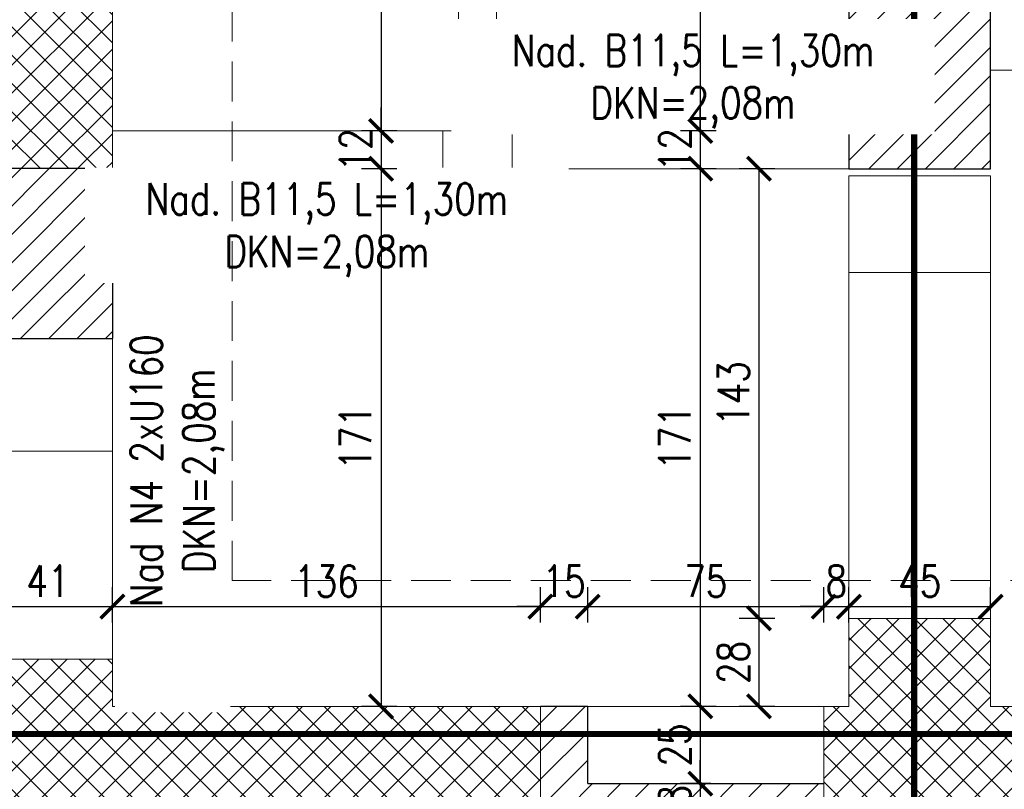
# Model space of a CAD drawing. Header units: millimetres. Extents: x 11984 to 50512, y -26688 to 13952.
# Tile 19 of 85: x 18339 to 18652, y 10808 to 11053. Entities that reach past the tile are written whole.
import ezdxf

# ---------------------------------------------------------------- set-up
doc = ezdxf.new("R2010")
doc.units = ezdxf.units.MM
doc.header["$MEASUREMENT"] = 0
doc.linetypes.add('HIDDEN', pattern=[9.525, 6.35, -3.175])
doc.layers.add('e-cad_opisy', color=7, linetype='Continuous')
for name, color, linetype, lineweight in [('e-cad_wymiary', 5, 'Continuous', 9), ('k-kreskowanie', 252, 'Continuous', 9), ('k-sciany', 4, 'Continuous', 30), ('k-widok', 1, 'Continuous', 20), ('k-wyburzenia', 215, 'PNEUMATIC2', 9), ('k-ściany działowe', 2, 'Continuous', 20), ('k-ściany istniejące', 190, 'Continuous', 18)]:
    doc.layers.add(name, color=color, linetype=linetype, lineweight=lineweight)
doc.styles.add('e-cad_1', font='simplex.shx', dxfattribs={"width": 0.8})
doc.linetypes.add('PNEUMATIC2', pattern='A,0.5,-0.25,["//",Standard,S=0.2,R=0,X=-0.1,Y=-0.1],-0.25', length=1)
doc.dimstyles.new('e-cad_1_50_[cm]', dxfattribs={"dimscale": 5, "dimtxt": 2, "dimasz": 1.5, "dimexe": 1.25, "dimexo": 0.625, "dimtad": 1, "dimdec": 0, "dimrnd": 0.1, "dimdsep": 46, "dimtxsty": 'e-cad_1', "dimblk": 'ARCHTICK', "dimcen": 1.5, "dimclrd": 256, "dimclre": 256, "dimclrt": 7, "dimadec": 0, "dimazin": 0, "dimtfac": 1, "dimtdec": 0, "dimtix": 1, "dimtmove": 0, "dimatfit": 0, "dimfxl": 0, "dimarcsym": 0})
pattern_1 = [(45, (20560.6375, -11648.78), (-4.490128, 4.490128), []), (135, (20560.6375, -11648.78), (-4.490128, -4.490128), [])]

# ---------------------------------------------------------------- blocks, each defined once
blk = doc.blocks.new('_ArchTick')
at = {"color": 0, "linetype": 'ByBlock', "const_width": 0.15}
blk.add_lwpolyline([(-0.5, -0.5), (0.5, 0.5)], dxfattribs=at)
blk = doc.blocks.new('*D718')
at = {"layer": 'Defpoints', "color": 0, "ltscale": 2}
for p in [(18368.48, 10866.04), (18327.48, 10849.32), (18368.48, 10849.32)]:
    blk.add_point(p, dxfattribs=at)
at = {"layer": 'e-cad_wymiary', "lineweight": -2}
for p, q in [((18327.48, 10861.04), (18327.48, 10872.29)), ((18368.48, 10861.04), (18368.48, 10872.29)), ((18327.48, 10866.04), (18368.48, 10866.04))]:
    blk.add_line(p, q, dxfattribs=at)
at = {"layer": 'e-cad_wymiary', "lineweight": -2, "ltscale": 2, "xscale": 7.5, "yscale": 7.5, "zscale": 7.5, "rotation": 180}
blk.add_blockref('_ArchTick', (18327.48, 10866.04), dxfattribs=at)
at = {"layer": 'e-cad_wymiary', "lineweight": -2, "ltscale": 2, "xscale": 7.5, "yscale": 7.5, "zscale": 7.5}
blk.add_blockref('_ArchTick', (18368.48, 10866.04), dxfattribs=at)
at = {"layer": 'e-cad_wymiary', "color": 7, "ltscale": 2, "insert": (18347.98, 10874.16), "char_height": 10, "attachment_point": 5, "style": 'e-cad_1'}
blk.add_mtext('41', dxfattribs=at)
blk = doc.blocks.new('*D719')
at = {"layer": 'Defpoints', "color": 0, "ltscale": 2}
for p in [(18504.48, 10866.04), (18368.48, 10849.32), (18504.48, 10834.32)]:
    blk.add_point(p, dxfattribs=at)
at = {"layer": 'e-cad_wymiary', "lineweight": -2}
for p, q in [((18368.48, 10861.04), (18368.48, 10872.29)), ((18504.48, 10861.04), (18504.48, 10872.29)), ((18368.48, 10866.04), (18504.48, 10866.04))]:
    blk.add_line(p, q, dxfattribs=at)
at = {"layer": 'e-cad_wymiary', "lineweight": -2, "ltscale": 2, "xscale": 7.5, "yscale": 7.5, "zscale": 7.5, "rotation": 180}
blk.add_blockref('_ArchTick', (18368.48, 10866.04), dxfattribs=at)
at = {"layer": 'e-cad_wymiary', "lineweight": -2, "ltscale": 2, "xscale": 7.5, "yscale": 7.5, "zscale": 7.5}
blk.add_blockref('_ArchTick', (18504.48, 10866.04), dxfattribs=at)
at = {"layer": 'e-cad_wymiary', "color": 7, "ltscale": 2, "insert": (18436.48, 10874.16), "char_height": 10, "attachment_point": 5, "style": 'e-cad_1'}
blk.add_mtext('136', dxfattribs=at)
blk = doc.blocks.new('*D720')
at = {"layer": 'Defpoints', "color": 0, "ltscale": 2}
for p in [(18519.48, 10866.04), (18504.48, 10834.32), (18519.48, 10834.32)]:
    blk.add_point(p, dxfattribs=at)
at = {"layer": 'e-cad_wymiary', "lineweight": -2}
for p, q in [((18504.48, 10861.04), (18504.48, 10872.29)), ((18519.48, 10861.04), (18519.48, 10872.29)), ((18504.48, 10866.04), (18496.98, 10866.04)), ((18504.48, 10866.04), (18519.48, 10866.04)), ((18519.48, 10866.04), (18526.98, 10866.04))]:
    blk.add_line(p, q, dxfattribs=at)
at = {"layer": 'e-cad_wymiary', "lineweight": -2, "ltscale": 2, "xscale": 7.5, "yscale": 7.5, "zscale": 7.5}
blk.add_blockref('_ArchTick', (18504.48, 10866.04), dxfattribs=at)
at = {"layer": 'e-cad_wymiary', "lineweight": -2, "ltscale": 2, "xscale": 7.5, "yscale": 7.5, "zscale": 7.5, "rotation": 180}
blk.add_blockref('_ArchTick', (18519.48, 10866.04), dxfattribs=at)
at = {"layer": 'e-cad_wymiary', "color": 7, "ltscale": 2, "insert": (18511.98, 10874.16), "char_height": 10, "attachment_point": 5, "style": 'e-cad_1'}
blk.add_mtext('15', dxfattribs=at)
blk = doc.blocks.new('*D721')
at = {"layer": 'Defpoints', "color": 0, "ltscale": 2}
for p in [(18594.48, 10866.04), (18519.48, 10834.32), (18594.48, 10834.32)]:
    blk.add_point(p, dxfattribs=at)
at = {"layer": 'e-cad_wymiary', "lineweight": -2}
for p, q in [((18519.48, 10861.04), (18519.48, 10872.29)), ((18594.48, 10861.04), (18594.48, 10872.29)), ((18519.48, 10866.04), (18594.48, 10866.04))]:
    blk.add_line(p, q, dxfattribs=at)
at = {"layer": 'e-cad_wymiary', "lineweight": -2, "ltscale": 2, "xscale": 7.5, "yscale": 7.5, "zscale": 7.5, "rotation": 180}
blk.add_blockref('_ArchTick', (18519.48, 10866.04), dxfattribs=at)
at = {"layer": 'e-cad_wymiary', "lineweight": -2, "ltscale": 2, "xscale": 7.5, "yscale": 7.5, "zscale": 7.5}
blk.add_blockref('_ArchTick', (18594.48, 10866.04), dxfattribs=at)
at = {"layer": 'e-cad_wymiary', "color": 7, "ltscale": 2, "insert": (18556.98, 10874.16), "char_height": 10, "attachment_point": 5, "style": 'e-cad_1'}
blk.add_mtext('75', dxfattribs=at)
blk = doc.blocks.new('*D722')
at = {"layer": 'Defpoints', "color": 0, "ltscale": 2}
for p in [(18602.48, 10866.04), (18594.48, 10834.32), (18602.48, 10834.32)]:
    blk.add_point(p, dxfattribs=at)
at = {"layer": 'e-cad_wymiary', "lineweight": -2}
for p, q in [((18594.48, 10861.04), (18594.48, 10872.29)), ((18602.48, 10861.04), (18602.48, 10872.29)), ((18594.48, 10866.04), (18586.98, 10866.04)), ((18594.48, 10866.04), (18602.48, 10866.04)), ((18602.48, 10866.04), (18609.98, 10866.04))]:
    blk.add_line(p, q, dxfattribs=at)
at = {"layer": 'e-cad_wymiary', "lineweight": -2, "ltscale": 2, "xscale": 7.5, "yscale": 7.5, "zscale": 7.5}
blk.add_blockref('_ArchTick', (18594.48, 10866.04), dxfattribs=at)
at = {"layer": 'e-cad_wymiary', "lineweight": -2, "ltscale": 2, "xscale": 7.5, "yscale": 7.5, "zscale": 7.5, "rotation": 180}
blk.add_blockref('_ArchTick', (18602.48, 10866.04), dxfattribs=at)
at = {"layer": 'e-cad_wymiary', "color": 7, "ltscale": 2, "insert": (18598.48, 10874.16), "char_height": 10, "attachment_point": 5, "style": 'e-cad_1'}
blk.add_mtext('8', dxfattribs=at)
blk = doc.blocks.new('*D723')
at = {"layer": 'Defpoints', "color": 0, "ltscale": 2}
for p in [(18647.48, 10866.04), (18647.48, 10862.32), (18602.48, 10834.32)]:
    blk.add_point(p, dxfattribs=at)
at = {"layer": 'e-cad_wymiary', "lineweight": -2}
for p, q in [((18602.48, 10861.04), (18602.48, 10872.29)), ((18647.48, 10865.45), (18647.48, 10872.29)), ((18602.48, 10866.04), (18647.48, 10866.04))]:
    blk.add_line(p, q, dxfattribs=at)
at = {"layer": 'e-cad_wymiary', "lineweight": -2, "ltscale": 2, "xscale": 7.5, "yscale": 7.5, "zscale": 7.5, "rotation": 180}
blk.add_blockref('_ArchTick', (18602.48, 10866.04), dxfattribs=at)
at = {"layer": 'e-cad_wymiary', "lineweight": -2, "ltscale": 2, "xscale": 7.5, "yscale": 7.5, "zscale": 7.5}
blk.add_blockref('_ArchTick', (18647.48, 10866.04), dxfattribs=at)
at = {"layer": 'e-cad_wymiary', "color": 7, "ltscale": 2, "insert": (18624.98, 10874.16), "char_height": 10, "attachment_point": 5, "style": 'e-cad_1'}
blk.add_mtext('45', dxfattribs=at)
blk = doc.blocks.new('*D802')
at = {"layer": 'Defpoints', "color": 0, "ltscale": 2}
for p in [(18478.48, 11158.89), (18453.84, 11017.32), (18473.48, 11017.32)]:
    blk.add_point(p, dxfattribs=at)
at = {"layer": 'e-cad_wymiary', "lineweight": -2}
for p, q in [((18458.84, 11158.89), (18447.59, 11158.89)), ((18453.84, 11158.89), (18453.84, 11017.32)), ((18458.84, 11017.32), (18447.59, 11017.32))]:
    blk.add_line(p, q, dxfattribs=at)
at = {"layer": 'e-cad_wymiary', "lineweight": -2, "ltscale": 2, "xscale": 7.5, "yscale": 7.5, "zscale": 7.5}
for p, rotation in [((18453.84, 11158.89), 90), ((18453.84, 11017.32), 270)]:
    blk.add_blockref('_ArchTick', p, dxfattribs=dict(at, rotation=rotation))
at = {"layer": 'e-cad_wymiary', "color": 7, "ltscale": 2, "insert": (18445.71, 11088.11), "char_height": 10, "attachment_point": 5, "rotation": 90, "style": 'e-cad_1'}
blk.add_mtext('142', dxfattribs=at)
blk = doc.blocks.new('*D803')
at = {"layer": 'Defpoints', "color": 0, "ltscale": 2}
for p in [(18473.48, 11017.32), (18453.84, 11005.32), (18473.48, 11005.32)]:
    blk.add_point(p, dxfattribs=at)
at = {"layer": 'e-cad_wymiary', "lineweight": -2}
for p, q in [((18453.84, 11017.32), (18453.84, 11024.82)), ((18458.84, 11017.32), (18447.59, 11017.32)), ((18453.84, 11017.32), (18453.84, 11005.32)), ((18458.84, 11005.32), (18447.59, 11005.32)), ((18453.84, 11005.32), (18453.84, 10997.82))]:
    blk.add_line(p, q, dxfattribs=at)
at = {"layer": 'e-cad_wymiary', "lineweight": -2, "ltscale": 2, "xscale": 7.5, "yscale": 7.5, "zscale": 7.5}
for p, rotation in [((18453.84, 11017.32), 270), ((18453.84, 11005.32), 90)]:
    blk.add_blockref('_ArchTick', p, dxfattribs=dict(at, rotation=rotation))
at = {"layer": 'e-cad_wymiary', "color": 7, "ltscale": 2, "insert": (18445.71, 11011.32), "char_height": 10, "attachment_point": 5, "rotation": 90, "style": 'e-cad_1'}
blk.add_mtext('12', dxfattribs=at)
blk = doc.blocks.new('*D804')
at = {"layer": 'Defpoints', "color": 0, "ltscale": 2}
for p in [(18473.48, 11005.32), (18453.84, 10834.32), (18466.57, 10834.32)]:
    blk.add_point(p, dxfattribs=at)
at = {"layer": 'e-cad_wymiary', "lineweight": -2}
for p, q in [((18458.84, 11005.32), (18447.59, 11005.32)), ((18453.84, 11005.32), (18453.84, 10834.32)), ((18458.84, 10834.32), (18447.59, 10834.32))]:
    blk.add_line(p, q, dxfattribs=at)
at = {"layer": 'e-cad_wymiary', "lineweight": -2, "ltscale": 2, "xscale": 7.5, "yscale": 7.5, "zscale": 7.5}
for p, rotation in [((18453.84, 11005.32), 90), ((18453.84, 10834.32), 270)]:
    blk.add_blockref('_ArchTick', p, dxfattribs=dict(at, rotation=rotation))
at = {"layer": 'e-cad_wymiary', "color": 7, "ltscale": 2, "insert": (18445.71, 10919.82), "char_height": 10, "attachment_point": 5, "rotation": 90, "style": 'e-cad_1'}
blk.add_mtext('171', dxfattribs=at)
blk = doc.blocks.new('*D808')
at = {"layer": 'Defpoints', "color": 0, "ltscale": 2}
for p in [(18526.48, 11121.89), (18555.27, 11017.32), (18570.85, 11017.32)]:
    blk.add_point(p, dxfattribs=at)
at = {"layer": 'e-cad_wymiary', "lineweight": -2}
for p, q in [((18550.27, 11121.89), (18561.52, 11121.89)), ((18555.27, 11121.89), (18555.27, 11017.32)), ((18560.27, 11017.32), (18549.02, 11017.32))]:
    blk.add_line(p, q, dxfattribs=at)
at = {"layer": 'e-cad_wymiary', "lineweight": -2, "ltscale": 2, "xscale": 7.5, "yscale": 7.5, "zscale": 7.5}
for p, rotation in [((18555.27, 11121.89), 90), ((18555.27, 11017.32), 270)]:
    blk.add_blockref('_ArchTick', p, dxfattribs=dict(at, rotation=rotation))
at = {"layer": 'e-cad_wymiary', "color": 7, "ltscale": 2, "insert": (18547.15, 11069.61), "char_height": 10, "attachment_point": 5, "rotation": 90, "style": 'e-cad_1'}
blk.add_mtext('105', dxfattribs=at)
blk = doc.blocks.new('*D809')
at = {"layer": 'Defpoints', "color": 0, "ltscale": 2}
for p in [(18570.85, 11017.32), (18555.27, 11005.32), (18570.85, 11005.32)]:
    blk.add_point(p, dxfattribs=at)
at = {"layer": 'e-cad_wymiary', "lineweight": -2}
for p, q in [((18555.27, 11017.32), (18555.27, 11024.82)), ((18560.27, 11017.32), (18549.02, 11017.32)), ((18555.27, 11017.32), (18555.27, 11005.32)), ((18560.27, 11005.32), (18549.02, 11005.32)), ((18555.27, 11005.32), (18555.27, 10997.82))]:
    blk.add_line(p, q, dxfattribs=at)
at = {"layer": 'e-cad_wymiary', "lineweight": -2, "ltscale": 2, "xscale": 7.5, "yscale": 7.5, "zscale": 7.5}
for p, rotation in [((18555.27, 11017.32), 270), ((18555.27, 11005.32), 90)]:
    blk.add_blockref('_ArchTick', p, dxfattribs=dict(at, rotation=rotation))
at = {"layer": 'e-cad_wymiary', "color": 7, "ltscale": 2, "insert": (18547.15, 11011.32), "char_height": 10, "attachment_point": 5, "rotation": 90, "style": 'e-cad_1'}
blk.add_mtext('12', dxfattribs=at)
blk = doc.blocks.new('*D810')
at = {"layer": 'Defpoints', "color": 0, "ltscale": 2}
for p in [(18570.85, 11005.32), (18555.27, 10834.32), (18566.91, 10834.32)]:
    blk.add_point(p, dxfattribs=at)
at = {"layer": 'e-cad_wymiary', "lineweight": -2}
for p, q in [((18560.27, 11005.32), (18549.02, 11005.32)), ((18555.27, 11005.32), (18555.27, 10834.32)), ((18560.27, 10834.32), (18549.02, 10834.32))]:
    blk.add_line(p, q, dxfattribs=at)
at = {"layer": 'e-cad_wymiary', "lineweight": -2, "ltscale": 2, "xscale": 7.5, "yscale": 7.5, "zscale": 7.5}
for p, rotation in [((18555.27, 11005.32), 90), ((18555.27, 10834.32), 270)]:
    blk.add_blockref('_ArchTick', p, dxfattribs=dict(at, rotation=rotation))
at = {"layer": 'e-cad_wymiary', "color": 7, "ltscale": 2, "insert": (18547.15, 10919.82), "char_height": 10, "attachment_point": 5, "rotation": 90, "style": 'e-cad_1'}
blk.add_mtext('171', dxfattribs=at)
blk = doc.blocks.new('*D811')
at = {"layer": 'Defpoints', "color": 0, "ltscale": 2}
for p in [(18566.91, 10834.32), (18555.27, 10809.77), (18561.71, 10809.77)]:
    blk.add_point(p, dxfattribs=at)
at = {"layer": 'e-cad_wymiary', "lineweight": -2}
for p, q in [((18560.27, 10834.32), (18549.02, 10834.32)), ((18555.27, 10834.32), (18555.27, 10809.77)), ((18558.58, 10809.77), (18549.02, 10809.77))]:
    blk.add_line(p, q, dxfattribs=at)
at = {"layer": 'e-cad_wymiary', "lineweight": -2, "ltscale": 2, "xscale": 7.5, "yscale": 7.5, "zscale": 7.5}
for p, rotation in [((18555.27, 10834.32), 90), ((18555.27, 10809.77), 270)]:
    blk.add_blockref('_ArchTick', p, dxfattribs=dict(at, rotation=rotation))
at = {"layer": 'e-cad_wymiary', "color": 7, "ltscale": 2, "insert": (18547.15, 10822.05), "char_height": 10, "attachment_point": 5, "rotation": 90, "style": 'e-cad_1'}
blk.add_mtext('25', dxfattribs=at)
blk = doc.blocks.new('*D812')
at = {"layer": 'Defpoints', "color": 0, "ltscale": 2}
for p in [(18561.71, 10809.77), (18555.27, 10801.99), (18561.71, 10801.99)]:
    blk.add_point(p, dxfattribs=at)
at = {"layer": 'e-cad_wymiary', "lineweight": -2}
for p, q in [((18555.27, 10809.77), (18555.27, 10817.27)), ((18558.58, 10809.77), (18549.02, 10809.77)), ((18555.27, 10809.77), (18555.27, 10801.99)), ((18558.58, 10801.99), (18549.02, 10801.99)), ((18555.27, 10801.99), (18555.27, 10794.49))]:
    blk.add_line(p, q, dxfattribs=at)
at = {"layer": 'e-cad_wymiary', "lineweight": -2, "ltscale": 2, "xscale": 7.5, "yscale": 7.5, "zscale": 7.5}
for p, rotation in [((18555.27, 10809.77), 270), ((18555.27, 10801.99), 90)]:
    blk.add_blockref('_ArchTick', p, dxfattribs=dict(at, rotation=rotation))
at = {"layer": 'e-cad_wymiary', "color": 7, "ltscale": 2, "insert": (18547.15, 10805.88), "char_height": 10, "attachment_point": 5, "rotation": 90, "style": 'e-cad_1'}
blk.add_mtext('8', dxfattribs=at)
blk = doc.blocks.new('*D818')
at = {"layer": 'Defpoints', "color": 0, "ltscale": 2}
for p in [(18602.48, 11005.32), (18573.91, 10862.32), (18602.48, 10862.32)]:
    blk.add_point(p, dxfattribs=at)
at = {"layer": 'e-cad_wymiary', "lineweight": -2}
for p, q in [((18578.91, 11005.32), (18567.66, 11005.32)), ((18573.91, 11005.32), (18573.91, 10862.32)), ((18578.91, 10862.32), (18567.66, 10862.32))]:
    blk.add_line(p, q, dxfattribs=at)
at = {"layer": 'e-cad_wymiary', "lineweight": -2, "ltscale": 2, "xscale": 7.5, "yscale": 7.5, "zscale": 7.5}
for p, rotation in [((18573.91, 11005.32), 90), ((18573.91, 10862.32), 270)]:
    blk.add_blockref('_ArchTick', p, dxfattribs=dict(at, rotation=rotation))
at = {"layer": 'e-cad_wymiary', "color": 7, "ltscale": 2, "insert": (18565.78, 10933.82), "char_height": 10, "attachment_point": 5, "rotation": 90, "style": 'e-cad_1'}
blk.add_mtext('143', dxfattribs=at)
blk = doc.blocks.new('*D819')
at = {"layer": 'Defpoints', "color": 0, "ltscale": 2}
for p in [(18602.48, 10862.32), (18573.91, 10834.32), (18594.48, 10834.32)]:
    blk.add_point(p, dxfattribs=at)
at = {"layer": 'e-cad_wymiary', "lineweight": -2}
for p, q in [((18578.91, 10862.32), (18567.66, 10862.32)), ((18573.91, 10862.32), (18573.91, 10834.32)), ((18578.91, 10834.32), (18567.66, 10834.32))]:
    blk.add_line(p, q, dxfattribs=at)
at = {"layer": 'e-cad_wymiary', "lineweight": -2, "ltscale": 2, "xscale": 7.5, "yscale": 7.5, "zscale": 7.5}
for p, rotation in [((18573.91, 10862.32), 90), ((18573.91, 10834.32), 270)]:
    blk.add_blockref('_ArchTick', p, dxfattribs=dict(at, rotation=rotation))
at = {"layer": 'e-cad_wymiary', "color": 7, "ltscale": 2, "insert": (18565.78, 10848.32), "char_height": 10, "attachment_point": 5, "rotation": 90, "style": 'e-cad_1'}
blk.add_mtext('28', dxfattribs=at)

msp = doc.modelspace()

# ---------------------------------------------------------------- hatches: boundary and pattern name
at = {"layer": 'k-kreskowanie'}
h = msp.add_hatch(dxfattribs=at)
h.set_pattern_fill('ANSI37', color=256, scale=2, style=0)
h.set_pattern_definition(pattern_1)
h.paths.add_polyline_path([(20114.55, 10359.34), (20114.55, 10402.52), (20124.71, 10402.52), (20124.71, 10552.38), (20150.11, 10552.38), (20150.11, 10402.52), (20562.44, 10402.52), (20562.44, 10522.75), (20605.62, 10522.75), (20605.62, 9739.58), (20562.44, 9739.58), (20497.32, 9739.58), (20497.32, 9782.76), (20562.44, 9782.76), (20562.44, 10359.34)])
h.paths.add_polyline_path([(20114.55, 10791.99), (20114.55, 10834.32), (20124.71, 10834.32), (20562.44, 10834.32), (20562.44, 11331.32), (20481.16, 11331.32), (20481.16, 11374.5), (20605.62, 11374.5), (20605.62, 10677.69), (20562.44, 10677.69), (20562.44, 10791.99), (20150.11, 10791.99), (20150.11, 10654.38), (20124.71, 10654.38), (20124.71, 10791.99)])
h.paths.add_polyline_path([(20200.91, 10806.38), (20221.23, 10806.38), (20221.23, 10819.93), (20200.91, 10819.93)], flags=16)
h.paths.add_polyline_path([(20161.97, 10806.38), (20180.59, 10806.38), (20180.59, 10819.93), (20161.97, 10819.93)], flags=16)
h.paths.add_polyline_path([(17610.48, 10686.04), (17610.48, 11090.05), (17655.48, 11090.05), (17655.48, 10833.52), (17958.48, 10833.52), (17958.48, 10927.02), (17982.48, 10927.02), (17982.48, 10833.52), (17989.48, 10833.52), (17989.48, 10794.52), (17655.48, 10794.52), (17655.48, 10686.04)])
h.paths.add_polyline_path([(19732.71, 10791.99), (19732.71, 10834.32), (19849.55, 10834.32), (19849.55, 11374.5), (19973.16, 11374.5), (19973.16, 11331.32), (19892.73, 11331.32), (19892.73, 10834.32), (19914.74, 10834.32), (19914.74, 10791.99), (19901.86, 10791.99), (19901.86, 10816.54), (19826.86, 10816.54), (19826.86, 10791.99)])
h.paths.add_polyline_path([(17610.48, 10284.84), (17610.48, 10539.8), (17655.48, 10539.8), (17655.48, 10402.52), (17782.87, 10402.52), (18091.48, 10402.52), (18091.48, 10422.52), (18117.52, 10422.52), (18117.52, 10402.52), (18140.01, 10402.52), (18140.01, 10359.34), (17655.48, 10359.34), (17655.48, 10284.84)])
h.paths.add_polyline_path([(18902.97, 10359.34), (18902.97, 10402.52), (19002.88, 10402.52), (19002.88, 10017.29), (19096.01, 10017.29), (19096.01, 9992.74), (19002.88, 9992.74), (19002.88, 9907.76), (18977.48, 9907.76), (18977.48, 10359.34)])
h.paths.add_polyline_path([(18594.48, 10791.99), (18594.48, 10834.32), (18602.48, 10834.32), (18602.48, 10862.32), (18647.48, 10862.32), (18647.48, 10834.32), (18848.79, 10834.32), (18848.79, 10791.99), (18789.52, 10791.99), (18789.52, 10566.78), (18775.52, 10566.78), (18775.52, 10791.99)])
h.paths.add_polyline_path([(19218.09, 9992.74), (19218.09, 10017.29), (19228.09, 10017.29), (19228.09, 10402.52), (19359.65, 10402.52), (19359.65, 10359.34), (19265.65, 10359.34), (19265.65, 10281.34), (19252.65, 10281.34), (19252.65, 9907.76), (19228.09, 9907.76), (19228.09, 9992.74)])
h.paths.add_polyline_path([(19616.95, 10359.34), (19616.95, 10402.52), (20014.65, 10402.52), (20014.65, 10359.34), (19936.21, 10359.34), (19936.21, 10281.34), (19897.81, 10281.34), (19897.81, 10359.34)])
h.paths.add_polyline_path([(19909.81, 10293.34), (19924.21, 10293.34), (19924.21, 10314.34), (19909.81, 10314.34)], flags=16)
h.paths.add_polyline_path([(19909.81, 10326.34), (19924.21, 10326.34), (19924.21, 10347.34), (19909.81, 10347.34)], flags=16)
h.paths.add_polyline_path([(17610.48, 9739.58), (17610.48, 10131.59), (17655.48, 10131.59), (17655.48, 9782.76), (17712.07, 9782.76), (17712.07, 9739.58)])
h.paths.add_polyline_path([(18273.77, 10794.52), (18273.77, 10833.52), (18327.48, 10833.52), (18327.48, 10849.32), (18368.48, 10849.32), (18368.48, 10834.32), (18504.48, 10834.32), (18504.48, 10801.99), (18491.48, 10801.99), (18491.48, 10793.99), (18471.52, 10793.99), (18471.52, 10731.52), (18454.52, 10731.52), (18454.52, 10794.52)])
h.paths.add_polyline_path([(18230.01, 10359.34), (18230.01, 10402.52), (18601.48, 10402.52), (18601.48, 10359.34)])
h.paths.add_polyline_path([(19366.95, 10791.99), (19366.95, 10834.32), (19577.77, 10834.32), (19577.77, 10791.99)])
h.paths.add_polyline_path([(19003.73, 10791.99), (19003.73, 10834.32), (19212.01, 10834.32), (19212.01, 10791.99)])
h.paths.add_polyline_path([(20128.1, 11331.32), (20128.1, 11374.5), (20326.22, 11374.5), (20326.22, 11331.32)])
h.paths.add_polyline_path([(19851.31, 9739.58), (19851.31, 9782.76), (19897.81, 9782.76), (19897.81, 9812.76), (19923.21, 9812.76), (19923.21, 9782.76), (19957.43, 9782.76), (19957.43, 9739.58)])
h.paths.add_polyline_path([(18908.12, 9739.58), (18908.12, 9782.76), (19038.06, 9782.76), (19038.06, 9739.58)])
h.paths.add_polyline_path([(19181.06, 9739.58), (19181.06, 9782.76), (19311, 9782.76), (19311, 9739.58), (19194.23, 9739.58)])
h.paths.add_polyline_path([(18703.48, 10359.34), (18703.48, 10402.52), (18812.38, 10402.52), (18812.38, 10359.34)])
h.paths.add_polyline_path([(18091.48, 10774.52), (18091.48, 10833.52), (18167.48, 10833.52), (18167.48, 10794.52), (18117.52, 10794.52), (18117.52, 10774.52)])
h.paths.add_polyline_path([(18262.12, 9739.58), (18262.12, 9782.76), (18358.5, 9782.76), (18358.5, 9739.58)])
h.paths.add_polyline_path([(19459.55, 10359.34), (19459.55, 10402.52), (19514.95, 10402.52), (19514.95, 10359.34)])
h.paths.add_polyline_path([(17862.07, 9739.58), (17862.07, 9782.76), (17912.3, 9782.76), (17912.3, 9739.58)])
h.paths.add_polyline_path([(18454.52, 10604.52), (18454.52, 10731.52), (18471.52, 10731.52), (18471.52, 10604.52)])
h.paths.add_polyline_path([(18708.31, 9739.58), (18708.31, 9782.76), (18758.12, 9782.76), (18758.12, 9739.58)])
h.paths.add_polyline_path([(18508.5, 9739.58), (18508.5, 9782.76), (18558.31, 9782.76), (18558.31, 9739.58)])
h.paths.add_polyline_path([(18062.3, 9739.58), (18062.3, 9782.76), (18112.12, 9782.76), (18112.12, 9739.58)])
h.paths.add_polyline_path([(19461, 9739.58), (19461, 9782.76), (19506.58, 9782.76), (19506.58, 9739.58)])
h.paths.add_polyline_path([(20107.43, 9739.58), (20107.43, 9782.76), (20152.58, 9782.76), (20152.58, 9739.58)])
h.paths.add_polyline_path([(19656.58, 9739.58), (19656.58, 9782.76), (19701.31, 9782.76), (19701.31, 9739.58)])
h.paths.add_polyline_path([(20302.58, 9739.58), (20302.58, 9782.76), (20347.32, 9782.76), (20347.32, 9739.58)])
h.paths.add_polyline_path([(17958.48, 11029.02), (17958.48, 11072.32), (17982.48, 11072.32), (17982.48, 11051.92), (17982.48, 11029.02)])
h.paths.add_polyline_path([(20146.39, 10448.92), (20128.44, 10448.92), (20128.44, 10463.92), (20146.39, 10463.92)], flags=24)
h.paths.add_polyline_path([(20177.06, 10389.91), (20177.06, 10371.96), (20162.06, 10371.96), (20162.06, 10389.91)], flags=24)
h.paths.add_polyline_path([(20515.52, 10389.91), (20515.52, 10371.96), (20500.52, 10371.96), (20500.52, 10389.91)], flags=24)
h.paths.add_polyline_path([(20177.06, 10822.13), (20177.06, 10804.18), (20162.06, 10804.18), (20162.06, 10822.13)], flags=24)
h.paths.add_polyline_path([(20515.52, 10822.13), (20515.52, 10804.18), (20500.52, 10804.18), (20500.52, 10822.13)], flags=24)
h.paths.add_polyline_path([(17979.65, 10866.66), (17961.31, 10866.66), (17961.31, 10881.66), (17979.65, 10881.66)], flags=24)
h.paths.add_polyline_path([(17873.53, 10822.81), (17873.53, 10805.24), (17858.53, 10805.24), (17858.53, 10822.81)], flags=24)
h.paths.add_polyline_path([(18999.16, 10109.31), (18981.2, 10109.31), (18981.2, 10124.31), (18999.16, 10124.31)], flags=24)
h.paths.add_polyline_path([(18999.16, 10283.57), (18981.2, 10283.57), (18981.2, 10298.57), (18999.16, 10298.57)], flags=24)
h.paths.add_polyline_path([(18933.97, 10389.91), (18933.97, 10371.96), (18918.97, 10371.96), (18918.97, 10389.91)], flags=24)
h.paths.add_polyline_path([(19060.03, 10013.99), (19060.03, 9996.04), (19045.03, 9996.04), (19045.03, 10013.99)], flags=24)
h.paths.add_polyline_path([(18999.16, 10304.98), (18981.2, 10304.98), (18981.2, 10319.98), (18999.16, 10319.98)], flags=24)
h.paths.add_polyline_path([(19345.09, 10389.91), (19345.09, 10371.96), (19330.09, 10371.96), (19330.09, 10389.91)], flags=24)
h.paths.add_polyline_path([(19249.35, 10109.31), (19231.39, 10109.31), (19231.39, 10124.31), (19249.35, 10124.31)], flags=24)
h.paths.add_polyline_path([(19255.85, 10283.57), (19237.89, 10283.57), (19237.89, 10298.57), (19255.85, 10298.57)], flags=24)
h.paths.add_polyline_path([(19255.85, 10304.98), (19237.89, 10304.98), (19237.89, 10319.98), (19255.85, 10319.98)], flags=24)
h.paths.add_polyline_path([(19772.76, 10389.91), (19772.76, 10371.96), (19757.76, 10371.96), (19757.76, 10389.91)], flags=24)
h.paths.add_polyline_path([(19957.55, 10389.91), (19957.55, 10371.96), (19942.55, 10371.96), (19942.55, 10389.91)], flags=24)
h.paths.add_polyline_path([(19925.98, 10304.98), (19908.03, 10304.98), (19908.03, 10319.98), (19925.98, 10319.98)], flags=24)
h.paths.add_polyline_path([(18297.75, 10822.81), (18297.75, 10805.24), (18282.75, 10805.24), (18282.75, 10822.81)], flags=24)
h.paths.add_polyline_path([(18554.65, 10389.91), (18554.65, 10371.96), (18539.65, 10371.96), (18539.65, 10389.91)], flags=24)
h.paths.add_polyline_path([(18471.23, 10652.29), (18454.81, 10652.29), (18454.81, 10667.29), (18471.23, 10667.29)], flags=24)
h.paths.add_polyline_path([(19898.77, 10243.02), (19664.82, 10243.02), (19664.82, 10296.6), (19898.77, 10296.6)], flags=9)
h.paths.add_polyline_path([(20146.39, 10652.29), (20128.44, 10652.29), (20128.44, 10667.29), (20146.39, 10667.29)], flags=9)
h.paths.add_polyline_path([(17873.53, 10412.6), (17873.53, 10395.03), (17858.53, 10395.03), (17858.53, 10412.6)], flags=9)
h.paths.add_polyline_path([(20127.85, 10730.09), (20111.42, 10730.09), (20111.42, 10745.09), (20127.85, 10745.09)], flags=9)
h.paths.add_polyline_path([(18790.93, 10652.29), (18774.12, 10652.29), (18774.12, 10667.29), (18790.93, 10667.29)], flags=9)
h.paths.add_polyline_path([(17991.15, 10866.66), (17980.81, 10866.66), (17980.81, 10881.66), (17991.15, 10881.66)], flags=9)
h = msp.add_hatch(dxfattribs=at)
h.set_pattern_fill('ANSI37', color=256, scale=2, style=0)
h.set_pattern_definition(pattern_1)
h.paths.add_polyline_path([(18229.48, 11323.52), (18229.48, 11368.7), (18315.39, 11368.7), (18406.55, 11368.7), (18406.55, 11322.32), (18368.48, 11322.32), (18368.48, 11005.43), (18335.48, 11005.43), (18335.48, 11018.43), (18327.48, 11018.43), (18327.48, 11323.52)])
h.paths.add_polyline_path([(17610.48, 11236.3), (17610.48, 11368.7), (18084.23, 11368.7), (18084.23, 11323.52), (17982.48, 11323.52), (17982.48, 11303.52), (17958.48, 11303.52), (17958.48, 11323.52), (17655.48, 11323.52), (17655.48, 11236.3), (17631.22, 11236.3)])
h.paths.add_polyline_path([(18406.55, 11368.7), (18647.48, 11368.7), (18647.48, 11234.32), (18602.48, 11234.32), (18602.48, 11322.32), (18406.55, 11322.32)])
h.paths.add_polyline_path([(18602.48, 11146.89), (18602.48, 11158.89), (18647.48, 11158.89), (18647.48, 11078.49), (18602.48, 11078.49)])
h.paths.add_polyline_path([(18355.24, 11112.71), (18340.72, 11112.71), (18340.72, 11127.71), (18355.24, 11127.71)], flags=24)
h.paths.add_polyline_path([(18355.24, 11267.54), (18340.72, 11267.54), (18340.72, 11282.54), (18355.24, 11282.54)], flags=24)
h.paths.add_polyline_path([(18633.96, 11112.71), (18616, 11112.71), (18616, 11127.71), (18633.96, 11127.71)], flags=24)
h = msp.add_hatch(dxfattribs=at)
h.set_pattern_fill('ANSI31', color=256, scale=2, angle=360, style=0)
h.set_pattern_definition([(45, (20560.6375, -11648.78), (-4.490128, 4.490128), [])])
h.paths.add_polyline_path([(19359.65, 10359.34), (19459.55, 10359.34), (19459.55, 10402.52), (19366.95, 10402.52), (19359.65, 10402.52)])
h.paths.add_polyline_path([(20014.65, 10402.52), (20014.65, 10359.34), (20114.55, 10359.34), (20114.55, 10402.52)])
h.paths.add_polyline_path([(18812.38, 10359.34), (18902.97, 10359.34), (18902.97, 10402.52), (18812.38, 10402.52)])
h.paths.add_polyline_path([(18140.01, 10359.34), (18230.01, 10359.34), (18230.01, 10402.52), (18140.36, 10402.52), (18140.01, 10402.52)])
h.paths.add_polyline_path([(18602.48, 11078.49), (18647.48, 11078.49), (18647.48, 11005.32), (18602.48, 11005.32), (18602.48, 11078.49)])
h.paths.add_polyline_path([(18504.48, 10834.32), (18519.48, 10834.32), (18519.48, 10809.77), (18594.48, 10809.77), (18594.48, 10801.99), (18504.48, 10801.99)])
h.paths.add_polyline_path([(18327.48, 10951.32), (18327.48, 11018.43), (18335.48, 11018.43), (18335.48, 11005.43), (18368.48, 11005.43), (18368.48, 10951.32)])
h.paths.add_polyline_path([(18226.48, 10375), (18145.29, 10375), (18145.29, 10390), (18226.48, 10390)], flags=24)
h.paths.add_polyline_path([(18898.51, 10373.86), (18817.32, 10373.86), (18817.32, 10388.86), (18898.51, 10388.86)], flags=24)
h.paths.add_polyline_path([(18554.65, 10811.05), (18554.65, 10800.71), (18539.65, 10800.71), (18539.65, 10811.05)], flags=9)
h.paths.add_polyline_path([(18616.79, 11016.85), (18489.13, 11016.85), (18489.13, 11050.42), (18616.79, 11050.42)], flags=9)
h.paths.add_polyline_path([(19450.67, 10374.43), (19369.48, 10374.43), (19369.48, 10389.43), (19450.67, 10389.43)], flags=24)
h.paths.add_polyline_path([(20104.24, 10374.3), (20023.05, 10374.3), (20023.05, 10389.3), (20104.24, 10389.3)], flags=24)

# ---------------------------------------------------------------- linework, layer by layer
at = {"layer": 'e-cad_wymiary', "linetype": 'HIDDEN', "ltscale": 2, "const_width": 2}
for points in [[(18623.17, 11377.2), (18623.17, 10776.11)], [(17598.1, 10825.54), (20621.3, 10825.54)]]:
    msp.add_lwpolyline(points, dxfattribs=at)
at = {"layer": 'k-sciany'}
for p, q in [((18368.48, 11005.43), (18368.48, 10951.32)), ((18519.48, 10809.77), (18519.48, 10834.32)), ((18519.48, 10809.77), (18594.48, 10809.77))]:
    msp.add_line(p, q, dxfattribs=at)
for points in [[(18602.48, 11078.49), (18602.48, 11005.32), (18647.48, 11005.32), (18647.48, 11078.49)], [(18327.48, 11018.43), (18327.48, 10951.32), (18368.48, 10951.32)], [(18335.48, 11005.43), (18368.48, 11005.43)], [(18519.48, 10834.32), (18504.48, 10834.32)]]:
    msp.add_lwpolyline(points, dxfattribs=at)
at = {"layer": 'k-widok'}
for p, q in [((18473.48, 11017.32), (18368.48, 11017.32)), ((18495.48, 11017.32), (18602.48, 11017.32)), ((18473.48, 11005.32), (18368.48, 11005.32)), ((18495.48, 11005.32), (18602.48, 11005.32)), ((18602.48, 10972.32), (18602.48, 10862.32)), ((18647.48, 10972.32), (18647.48, 10862.32)), ((18368.48, 10951.32), (18368.48, 10915.52)), ((18519.48, 10834.32), (18594.48, 10834.32))]:
    msp.add_line(p, q, dxfattribs=at)
at = {"layer": 'k-wyburzenia', "ltscale": 25}
msp.add_line((18368.48, 10915.52), (18335.48, 10915.52), dxfattribs=at)
for points in [[(18782.1, 11036.68), (18647.48, 11036.68)], [(18602.48, 11003.05), (18602.48, 10972.32)], [(18647.48, 11003.05), (18602.48, 11003.05)], [(18647.48, 11003.05), (18647.48, 10972.32)], [(18602.48, 10972.32), (18647.48, 10972.32)], [(18368.48, 10849.32), (18368.48, 10915.52)]]:
    msp.add_lwpolyline(points, dxfattribs=at)
at = {"layer": 'k-ściany działowe'}
msp.add_lwpolyline([(18602.48, 11158.89), (18478.48, 11158.89), (18478.48, 11017.32), (18473.48, 11017.32), (18473.48, 11005.32), (18495.48, 11005.32), (18495.48, 11017.32), (18490.48, 11017.32), (18490.48, 11146.89), (18602.48, 11146.89), (18602.48, 11158.89)], dxfattribs=at)
at = {"layer": 'k-ściany istniejące'}
msp.add_line((18594.48, 10809.77), (18594.48, 10834.32), dxfattribs=at)
for points in [[(18368.48, 11005.43), (18368.48, 11322.32)], [(18602.48, 10862.32), (18602.48, 10834.32)], [(18647.48, 10862.32), (18602.48, 10862.32)], [(18647.48, 10834.32), (18647.48, 10862.32)], [(18327.48, 10849.32), (18368.48, 10849.32)], [(18368.48, 10834.32), (18368.48, 10849.32)], [(18368.48, 10834.32), (18504.48, 10834.32), (18504.48, 10801.99), (18491.48, 10801.99)], [(18602.48, 10834.32), (18594.48, 10834.32)], [(18594.48, 10834.32), (18594.48, 10791.99)], [(18848.79, 10834.32), (18647.48, 10834.32)], [(18647.48, 10834.32), (18765.17, 10834.32)]]:
    msp.add_lwpolyline(points, dxfattribs=at)

# ---------------------------------------------------------------- dimensions: what is measured, and where the dimension line sits
at = {"layer": 'e-cad_wymiary'}
for base, p1, p2, picture, middle in [((18453.84, 11017.32), (18478.48, 11158.89), (18473.48, 11017.32), '*D802', (18445.71, 11088.11)), ((18555.27, 10834.32), (18570.85, 11005.32), (18566.91, 10834.32), '*D810', (18547.15, 10919.82)), ((18573.91, 10834.32), (18602.48, 10862.32), (18594.48, 10834.32), '*D819', (18565.78, 10848.32)), ((18555.27, 10809.77), (18566.91, 10834.32), (18561.71, 10809.77), '*D811', (18547.15, 10822.05)), ((18555.27, 10801.99), (18561.71, 10809.77), (18561.71, 10801.99), '*D812', (18547.15, 10805.88))]:
    dim = msp.add_linear_dim(base=base, p1=p1, p2=p2, angle=90, dimstyle='e-cad_1_50_[cm]', override={"dimtmove": 1}, dxfattribs=at)
    dim.commit()
    dim.dimension.update_dxf_attribs({"geometry": picture, "text_midpoint": middle})
dim = msp.add_linear_dim(base=(18573.91, 10862.32), p1=(18602.48, 11005.32), p2=(18602.48, 10862.32), angle=90, dimstyle='e-cad_1_50_[cm]', dxfattribs=at)
dim.commit()
dim.dimension.update_dxf_attribs({"geometry": '*D818', "text_midpoint": (18565.78, 10933.82)})
for base, p1, p2, picture, middle in [((18519.48, 10866.04), (18504.48, 10834.32), (18519.48, 10834.32), '*D720', (18511.98, 10874.16)), ((18594.48, 10866.04), (18519.48, 10834.32), (18594.48, 10834.32), '*D721', (18556.98, 10874.16)), ((18602.48, 10866.04), (18594.48, 10834.32), (18602.48, 10834.32), '*D722', (18598.48, 10874.16)), ((18647.48, 10866.04), (18602.48, 10834.32), (18647.48, 10862.32), '*D723', (18624.98, 10874.16))]:
    dim = msp.add_linear_dim(base=base, p1=p1, p2=p2, dimstyle='e-cad_1_50_[cm]', override={"dimtmove": 1}, dxfattribs=at)
    dim.commit()
    dim.dimension.update_dxf_attribs({"geometry": picture, "text_midpoint": middle})

# ---------------------------------------------------------------- next in the draw order: texts
at = {"layer": 'e-cad_opisy', "linetype": 'Continuous', "char_height": 10, "width": 143.6031, "attachment_point": 2, "style": 'e-cad_1', "bg_fill": 2}
for insert in [(18552.96, 11047.92), (18436.61, 11000.66)]:
    msp.add_mtext('Nad. B11,5 L=1,30m\\PDKN=2,08m', dxfattribs=dict(at, insert=insert))
at = {"layer": 'e-cad_opisy', "linetype": 'Continuous', "insert": (18374.25, 10909.24), "char_height": 10, "width": 143.6031, "attachment_point": 2, "rotation": 90, "style": 'e-cad_1', "bg_fill": 2}
msp.add_mtext('Nad N4 2xU160 \\PDKN=2,08m', dxfattribs=at)

# ---------------------------------------------------------------- next in the draw order: linework, layer by layer
at = {"layer": 'k-widok', "color": 4, "linetype": 'HIDDEN', "ltscale": 2}
msp.add_lwpolyline([(17570.48, 11408.7), (17570.48, 9699.58), (20645.62, 9699.58), (20645.62, 11414.5), (19809.55, 11414.5), (19809.55, 10874.32), (18406.55, 10874.32), (18406.55, 11408.7), (17570.48, 11408.7)], dxfattribs=at)

# ---------------------------------------------------------------- next in the draw order: dimensions: what is measured, and where the dimension line sits
at = {"layer": 'e-cad_wymiary'}
for base, p1, p2, picture, middle in [((18555.27, 11017.32), (18526.48, 11121.89), (18570.85, 11017.32), '*D808', (18547.15, 11069.61)), ((18453.84, 11005.32), (18473.48, 11017.32), (18473.48, 11005.32), '*D803', (18445.71, 11011.32)), ((18555.27, 11005.32), (18570.85, 11017.32), (18570.85, 11005.32), '*D809', (18547.15, 11011.32)), ((18453.84, 10834.32), (18473.48, 11005.32), (18466.57, 10834.32), '*D804', (18445.71, 10919.82))]:
    dim = msp.add_linear_dim(base=base, p1=p1, p2=p2, angle=90, dimstyle='e-cad_1_50_[cm]', override={"dimtmove": 1}, dxfattribs=at)
    dim.commit()
    dim.dimension.update_dxf_attribs({"geometry": picture, "text_midpoint": middle})
for base, p1, p2, picture, middle in [((18368.48, 10866.04), (18327.48, 10849.32), (18368.48, 10849.32), '*D718', (18347.98, 10874.16)), ((18504.48, 10866.04), (18368.48, 10849.32), (18504.48, 10834.32), '*D719', (18436.48, 10874.16))]:
    dim = msp.add_linear_dim(base=base, p1=p1, p2=p2, dimstyle='e-cad_1_50_[cm]', override={"dimtmove": 1}, dxfattribs=at)
    dim.commit()
    dim.dimension.update_dxf_attribs({"geometry": picture, "text_midpoint": middle})

doc.saveas('drawing.dxf')
